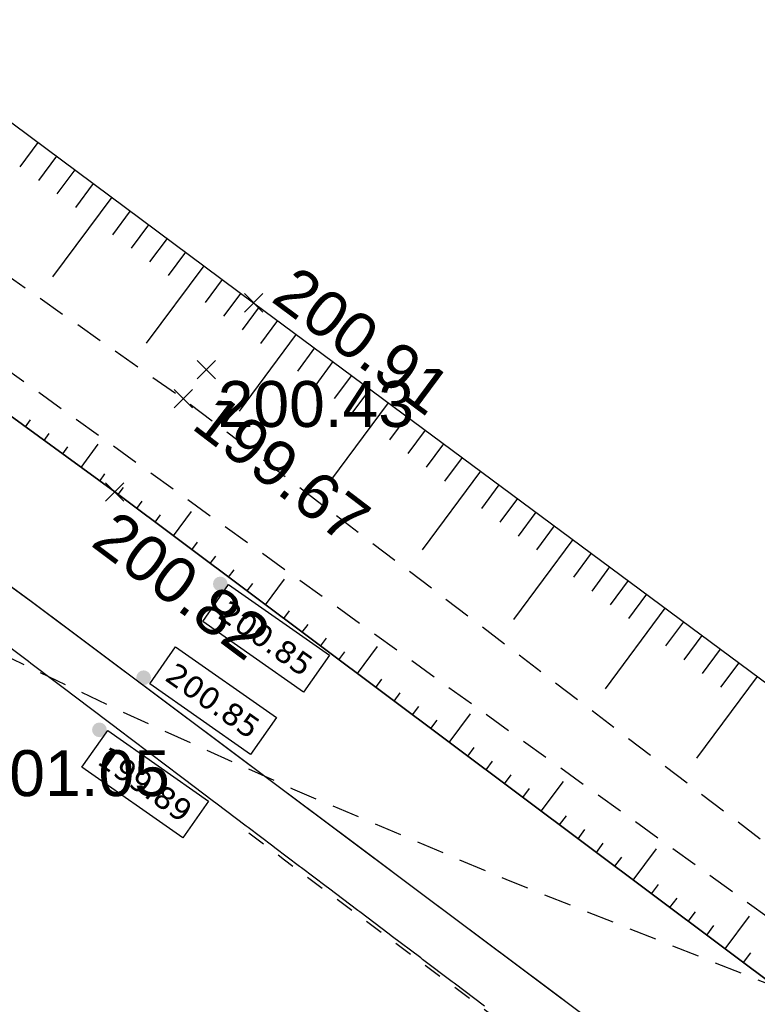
# Model space of a CAD drawing. Extents: x 1616800 to 1632437, y 2248456 to 2251974.
# Tile 129 of 256: x 1617678 to 1617694, y 2251688 to 2251710. Entities that reach past the tile are written whole.
import ezdxf
from ezdxf import colors
from ezdxf.entities.mleader import LeaderData, LeaderLine
from ezdxf.enums import TextEntityAlignment as Align
from ezdxf.math import Vec2, Vec3

# ---------------------------------------------------------------- set-up
doc = ezdxf.new("R2010")
doc.units = 0
doc.header["$LTSCALE"] = 2
doc.header["$PDMODE"] = 3
doc.header["$PDSIZE"] = 0.2
for name, pattern in [('CONTINU', [0]), ('FOSSE', [0.5, 0.3, -0.2]), ('Grille', [0.4, 0.2, -0.2])]:
    doc.linetypes.add(name, pattern=pattern)
doc.layers.get('0').update_dxf_attribs({"linetype": 'CONTINUOUS'})
for name, color, linetype in [('0000-VALORIS-NOUE DERIV BASSIN', 7, 'CONTINUOUS'), ('0000-VALORIS-NOUE DERIV BASSIN EAU MAX RETENTION', 140, 'CONTINUOUS'), ('0000-VALORIS-NOUE DERIV BASSIN TEXTE ET COTES', 1, 'CONTINUOUS'), ('02-PAP-EP TEXTE POUR 2000°', 3, 'CONTINUOUS'), ('09-PAP ECLAIRAGE PROJET', 6, 'CONTINUOUS'), ('X-PTS TOPO-TEXTE TOPOALT', 8, 'CONTINUOUS'), ('X-PTS TOPO-TOPOPOINT', 8, 'CONTINUOUS'), ('Y-FDP TOPO-CN_1_00', 8, 'FOSSE'), ('Y-FDP TOPO-TOP_AXE_FOSSE', 8, 'CONTINUOUS'), ('Y-FDP TOPO-TOP_BARBULE', 8, 'CONTINUOUS'), ('Y-FDP TOPO-TOP_TALUS', 8, 'CONTINUOUS')]:
    doc.layers.add(name, color=color, linetype=linetype)
doc.styles.add('Côte Assainissement', font='verdana.ttf')
doc.styles.get("Standard").update_dxf_attribs({"font": 'arial.ttf'})

# ---------------------------------------------------------------- blocks, each defined once
blk = doc.blocks.new('TCPOINT_2')
at = {"color": 0}
blk.add_point((0, 0), dxfattribs=at)
at = {"layer": 'X-PTS TOPO-TEXTE TOPOALT'}
blk.add_attdef('ALT', (0.25, 0.25), '', height=0.75, dxfattribs=at)
blk = doc.blocks.new('TCPOINT')
at = {"color": 0}
blk.add_point((0, 0), dxfattribs=at)
at = {"layer": 'X-PTS TOPO-TEXTE TOPOALT'}
blk.add_attdef('ALT', text='', height=0.75, dxfattribs=at).set_placement((0.25, -0.25), align=Align.TOP_LEFT)
blk = doc.blocks.new('TCPOINT_C')
at = {"color": 0}
blk.add_point((0, 0), dxfattribs=at)
at = {"layer": 'X-PTS TOPO-TEXTE TOPOALT'}
blk.add_attdef('ALT', text='', height=0.75, dxfattribs=at).set_placement((0.5, 0.09), align=Align.MIDDLE_LEFT)
blk = doc.blocks.new('*U307')
h = blk.add_hatch(color=256)
edge = h.paths.add_edge_path()
edge.add_arc((0, 0), 0.2, 0, 360)
at = {"linetype": 'Continuous'}
blk.add_lwpolyline([(-0.477, -1.02), (0.226, -0.016), (2.97, -1.937), (2.267, -2.941)], close=True, dxfattribs=at)
at = {"style": 'Côte Assainissement'}
blk.add_attdef('NIVELLEMENT', text='', height=0.6, rotation=324.9987, dxfattribs=at).set_placement((1.246, -1.479), align=Align.MIDDLE)
blk = doc.blocks.new('*U235')
h = blk.add_hatch(color=256)
edge = h.paths.add_edge_path()
edge.add_arc((0, 0), 0.2, 0, 360)
at = {"linetype": 'Continuous'}
blk.add_lwpolyline([(0.167, -0.167), (0.87, 0.836), (3.614, -1.085), (2.911, -2.089)], close=True, dxfattribs=at)
at = {"style": 'Côte Assainissement'}
blk.add_attdef('NIVELLEMENT', text='', height=0.6, rotation=324.9987, dxfattribs=at).set_placement((1.891, -0.626), align=Align.MIDDLE)
blk = doc.blocks.new('*U236')
h = blk.add_hatch(color=256)
edge = h.paths.add_edge_path()
edge.add_arc((0, 0), 0.2, 0, 360)
at = {"linetype": 'Continuous'}
blk.add_lwpolyline([(-0.477, -1.02), (0.226, -0.016), (2.97, -1.937), (2.267, -2.941)], close=True, dxfattribs=at)
at = {"style": 'Côte Assainissement'}
blk.add_attdef('NIVELLEMENT', text='', height=0.6, rotation=324.9987, dxfattribs=at).set_placement((1.246, -1.479), align=Align.MIDDLE)

msp = doc.modelspace()

# ---------------------------------------------------------------- linework, layer by layer
at = {"layer": '0000-VALORIS-NOUE DERIV BASSIN', "flags": 128}
msp.add_lwpolyline([(1617694.713, 2251684.9831), (1617693.4669, 2251685.9156), (1617692.2209, 2251686.8481), (1617690.9749, 2251687.7807), (1617689.5652, 2251688.8358), (1617688.1556, 2251689.8909), (1617686.9213, 2251690.8146), (1617685.4328, 2251691.9287), (1617684.5438, 2251692.5942), (1617683.6547, 2251693.2596), (1617682.7313, 2251693.9507), (1617681.4015, 2251694.946), (1617680.0717, 2251695.9413), (1617679.176, 2251696.6118), (1617678.3097, 2251697.2594), (1617677.3245, 2251697.9779)], dxfattribs=at)
at = {"layer": '0000-VALORIS-NOUE DERIV BASSIN', "linetype": 'Grille', "flags": 128}
msp.add_lwpolyline([(1617757.1709, 2251654.7855), (1617756.8149, 2251654.9226), (1617755.0178, 2251655.6143), (1617753.2207, 2251656.306), (1617751.4236, 2251656.9977), (1617749.6266, 2251657.6895), (1617747.8295, 2251658.3813), (1617746.0324, 2251659.0732), (1617744.4511, 2251659.7433), (1617742.8699, 2251660.4134), (1617741.2886, 2251661.0836), (1617739.7073, 2251661.7538), (1617738.1261, 2251662.4241), (1617736.2847, 2251663.2047), (1617734.4434, 2251663.9853), (1617732.602, 2251664.7659), (1617730.7606, 2251665.5465), (1617728.9192, 2251666.3271), (1617727.0778, 2251667.1077), (1617725.2365, 2251667.8883), (1617723.3951, 2251668.6688), (1617721.5537, 2251669.4494), (1617719.7123, 2251670.23), (1617718.1425, 2251670.8955), (1617716.5726, 2251671.561), (1617715.4086, 2251671.9933), (1617714.0371, 2251672.4927), (1617712.5246, 2251673.0433), (1617711.0121, 2251673.5939), (1617709.4997, 2251674.1446), (1617708.4423, 2251674.5295), (1617707.3849, 2251674.9145), (1617704.8642, 2251676.277), (1617703.4247, 2251677.2959), (1617701.9646, 2251678.3293), (1617700.9236, 2251679.0662), (1617699.5059, 2251680.0697), (1617698.0882, 2251681.0732), (1617696.6705, 2251682.0768), (1617695.2528, 2251683.0804), (1617694.0035, 2251684.0152), (1617692.7543, 2251684.9501), (1617691.505, 2251685.885), (1617690.2558, 2251686.82), (1617688.8462, 2251687.8751), (1617687.4365, 2251688.9302), (1617686.2023, 2251689.8539), (1617684.7137, 2251690.968), (1617683.8247, 2251691.6335), (1617682.9357, 2251692.2989), (1617682.9356, 2251692.2989)], dxfattribs=at)
at = {"layer": '0000-VALORIS-NOUE DERIV BASSIN'}
for points in [[(1617895.2716, 2251584.39, 201.92), (1617880.0786, 2251593.661, 202.03), (1617866.9096, 2251600.776, 201.9), (1617851.7106, 2251610.997, 201.93), (1617828.5476, 2251624.329, 201.75), (1617812.9876, 2251633.215, 201.47), (1617796.7436, 2251642.57, 201.41), (1617779.0456, 2251650.11, 201.2), (1617761.2316, 2251657.723, 201.09), (1617747.6066, 2251662.967, 201.26), (1617717.9686, 2251675.531, 201.13), (1617708.1248, 2251679.1148, 201.0894), (1617697.7246, 2251686.476, 201.04), (1617680.1286, 2251699.646, 200.82), (1617666.5916, 2251709.518, 200.83)], [(1617893.6754, 2251581.8496, 201.92), (1617878.5832, 2251591.0591, 202.03), (1617865.3559, 2251598.2056, 201.9), (1617850.1233, 2251608.4491, 201.93), (1617827.0555, 2251621.7264, 201.75), (1617811.4951, 2251630.6126, 201.47), (1617795.4023, 2251639.8805, 201.41), (1617777.8682, 2251647.3507, 201.2), (1617760.103, 2251654.9429, 201.09), (1617746.482, 2251660.1853, 201.26), (1617716.8693, 2251672.7386, 201.13), (1617706.7202, 2251676.4336, 201.0894), (1617695.9589, 2251684.0503, 201.04), (1617678.3459, 2251697.2331, 200.82), (1617664.7331, 2251707.1604, 200.83)]]:
    msp.add_polyline3d(points, dxfattribs=at)
at = {"layer": '0000-VALORIS-NOUE DERIV BASSIN EAU MAX RETENTION', "elevation": 199.9769, "flags": 128}
msp.add_lwpolyline([(1617688.18, 2251688.4543), (1617687.5165, 2251688.9545), (1617687.4773, 2251688.9846), (1617686.832, 2251689.4712), (1617686.7917, 2251689.502), (1617686.1484, 2251689.9871), (1617686.1062, 2251690.0195), (1617685.4649, 2251690.503), (1617685.4207, 2251690.5369), (1617684.7814, 2251691.019), (1617684.7352, 2251691.0544), (1617684.1943, 2251691.4624), (1617684.1536, 2251691.4936), (1617683.6141, 2251691.9004), (1617683.572, 2251691.9328), (1617683.034, 2251692.3384), (1617682.9904, 2251692.372), (1617682.3319, 2251692.8686), (1617682.2761, 2251692.9114), (1617681.6199, 2251693.4063), (1617681.5618, 2251693.4509), (1617680.908, 2251693.944), (1617680.8476, 2251693.9904), (1617680.1962, 2251694.4818), (1617680.1334, 2251694.53), (1617679.4844, 2251695.0196), (1617679.4193, 2251695.0696), (1617678.8892, 2251695.4695), (1617678.8341, 2251695.5119), (1617678.3057, 2251695.9105), (1617678.2489, 2251695.9541), (1617677.7596, 2251696.3233)], dxfattribs=at)
msp.add_lwpolyline([(1617688.18, 2251688.4543), (1617687.5165, 2251688.9545), (1617687.4773, 2251688.9846), (1617686.832, 2251689.4712), (1617686.7917, 2251689.502), (1617686.1484, 2251689.9871), (1617686.1062, 2251690.0195), (1617685.4649, 2251690.503), (1617685.4207, 2251690.5369), (1617684.7814, 2251691.019), (1617684.7352, 2251691.0544), (1617684.1943, 2251691.4624), (1617684.1536, 2251691.4936), (1617683.6141, 2251691.9004), (1617683.572, 2251691.9328), (1617683.034, 2251692.3384), (1617682.9904, 2251692.372), (1617682.3319, 2251692.8686), (1617682.2761, 2251692.9114), (1617681.6199, 2251693.4063), (1617681.5618, 2251693.4509), (1617680.908, 2251693.944), (1617680.8476, 2251693.9904), (1617680.1962, 2251694.4818), (1617680.1334, 2251694.53), (1617679.4844, 2251695.0196), (1617679.4193, 2251695.0696), (1617678.8892, 2251695.4695), (1617678.8341, 2251695.5119), (1617678.3057, 2251695.9105), (1617678.2489, 2251695.9541), (1617677.7596, 2251696.3233)], dxfattribs=at)
at = {"layer": 'Y-FDP TOPO-CN_1_00', "linetype": 'FOSSE', "flags": 128}
msp.add_lwpolyline([(1617576.0875, 2251731.1581), (1617576.2093, 2251729.5311), (1617576.2745, 2251728.2006), (1617576.2943, 2251727.1089), (1617576.2799, 2251726.1982), (1617576.2424, 2251725.4109), (1617576.193, 2251724.6892), (1617576.1429, 2251723.9754), (1617576.1032, 2251723.2119), (1617576.0837, 2251722.352), (1617576.0875, 2251721.3939), (1617576.1166, 2251720.3468), (1617576.1727, 2251719.2198), (1617576.2576, 2251718.0224), (1617576.3731, 2251716.7636), (1617576.521, 2251715.4528), (1617576.703, 2251714.0992), (1617576.9232, 2251712.7142), (1617577.1937, 2251711.3185), (1617577.529, 2251709.9349), (1617577.9434, 2251708.5862), (1617578.4513, 2251707.2952), (1617579.0672, 2251706.0849), (1617579.8053, 2251704.9779), (1617580.6801, 2251703.9972), (1617581.6997, 2251703.1618), (1617582.8467, 2251702.4755), (1617584.0978, 2251701.9386), (1617585.4292, 2251701.5512), (1617586.8176, 2251701.3133), (1617588.2393, 2251701.2251), (1617589.6707, 2251701.2867), (1617591.0884, 2251701.4983), (1617592.4718, 2251701.8544), (1617593.8122, 2251702.328), (1617595.1041, 2251702.8864), (1617596.3417, 2251703.497), (1617597.5194, 2251704.1271), (1617598.6316, 2251704.7443), (1617599.6727, 2251705.3158), (1617600.637, 2251705.8091), (1617601.5206, 2251706.1995), (1617602.3268, 2251706.4947), (1617603.0604, 2251706.7103), (1617603.7265, 2251706.8619), (1617604.3301, 2251706.9653), (1617604.876, 2251707.0359), (1617605.3693, 2251707.0896), (1617605.8149, 2251707.1419), (1617606.2207, 2251707.2041), (1617606.6064, 2251707.2704), (1617606.9948, 2251707.3307), (1617607.4083, 2251707.3746), (1617607.8696, 2251707.3921), (1617608.4014, 2251707.373), (1617609.0264, 2251707.3071), (1617609.7671, 2251707.1841), (1617610.6382, 2251706.9979), (1617611.6228, 2251706.7572), (1617612.6956, 2251706.4749), (1617613.8319, 2251706.1636), (1617615.0064, 2251705.8361), (1617616.1942, 2251705.5051), (1617617.3702, 2251705.1834), (1617618.5095, 2251704.8838), (1617619.5907, 2251704.6163), (1617620.6074, 2251704.3812), (1617621.557, 2251704.1759), (1617622.4367, 2251703.9979), (1617623.244, 2251703.8448), (1617623.976, 2251703.7141), (1617624.6302, 2251703.6034), (1617625.2038, 2251703.5102), (1617625.6984, 2251703.4312), (1617626.1319, 2251703.3601), (1617626.5265, 2251703.2897), (1617626.9044, 2251703.2128), (1617627.2879, 2251703.1224), (1617627.699, 2251703.0113), (1617628.16, 2251702.8724), (1617628.6931, 2251702.6984), (1617629.3159, 2251702.4856), (1617630.0279, 2251702.2432), (1617630.8239, 2251701.9839), (1617631.699, 2251701.7203), (1617632.6482, 2251701.4648), (1617633.6662, 2251701.2303), (1617634.7481, 2251701.0292), (1617635.8888, 2251700.8741), (1617637.0796, 2251700.7741), (1617638.2967, 2251700.7239), (1617639.5127, 2251700.7146), (1617640.7002, 2251700.7373), (1617641.8319, 2251700.7833), (1617642.8803, 2251700.8436), (1617643.8181, 2251700.9094), (1617644.6178, 2251700.9718), (1617645.2599, 2251701.0239), (1617645.7566, 2251701.0663), (1617646.1278, 2251701.1016), (1617646.3936, 2251701.1324), (1617646.5739, 2251701.1612), (1617646.6887, 2251701.1906), (1617646.7581, 2251701.2232), (1617646.8021, 2251701.2615), (1617646.8388, 2251701.3075), (1617646.8791, 2251701.3606), (1617646.9321, 2251701.4196), (1617647.0066, 2251701.4833), (1617647.1118, 2251701.5505), (1617647.2567, 2251701.62), (1617647.4503, 2251701.6906), (1617647.7017, 2251701.7611), (1617648.0144, 2251701.8299), (1617648.3705, 2251701.8935), (1617648.7466, 2251701.9478), (1617649.1193, 2251701.989), (1617649.4654, 2251702.0132), (1617649.7613, 2251702.0163), (1617649.9838, 2251701.9945), (1617650.1095, 2251701.9438), (1617650.1246, 2251701.8596), (1617650.0541, 2251701.7352), (1617649.9326, 2251701.5633), (1617649.7946, 2251701.3365), (1617649.6748, 2251701.0474), (1617649.6077, 2251700.6887), (1617649.6278, 2251700.2531), (1617649.7698, 2251699.7332), (1617650.0583, 2251699.128), (1617650.4778, 2251698.4622), (1617651.0028, 2251697.7669), (1617651.608, 2251697.0731), (1617652.268, 2251696.4119), (1617652.9572, 2251695.8142), (1617653.6503, 2251695.3112), (1617654.3219, 2251694.934), (1617654.9527, 2251694.7033), (1617655.5486, 2251694.5995), (1617656.122, 2251694.5928), (1617656.6849, 2251694.6533), (1617657.2496, 2251694.7511), (1617657.8283, 2251694.8563), (1617658.4331, 2251694.9392), (1617659.0762, 2251694.9698), (1617659.7664, 2251694.9266), (1617660.4984, 2251694.8216), (1617661.2634, 2251694.6752), (1617662.0528, 2251694.5076), (1617662.8578, 2251694.3393), (1617663.6696, 2251694.1904), (1617664.4796, 2251694.0813), (1617665.2789, 2251694.0324), (1617666.0582, 2251694.0602), (1617666.8051, 2251694.1657), (1617667.5062, 2251694.3463), (1617668.1485, 2251694.5994), (1617668.7187, 2251694.9223), (1617669.2038, 2251695.3122), (1617669.5905, 2251695.7666), (1617669.8656, 2251696.2826), (1617670.0258, 2251696.8518), (1617670.1064, 2251697.4414), (1617670.1529, 2251698.013), (1617670.2102, 2251698.528), (1617670.3239, 2251698.9478), (1617670.5389, 2251699.2338), (1617670.9006, 2251699.3477), (1617671.4543, 2251699.2507), (1617672.2574, 2251698.9094), (1617673.4167, 2251698.3108), (1617675.0515, 2251697.4469), (1617677.2808, 2251696.3099), (1617680.2237, 2251694.8916), (1617683.9993, 2251693.1843), (1617688.7268, 2251691.1799), (1617694.5253, 2251688.8705)], dxfattribs=at)
at = {"layer": 'Y-FDP TOPO-TOP_AXE_FOSSE', "linetype": 'FOSSE', "elevation": 201.34, "flags": 128}
for points in [[(1617601.8186, 2251762.922), (1617610.1506, 2251756.636), (1617629.6276, 2251741.988), (1617650.7276, 2251727.848), (1617668.4526, 2251710.915), (1617681.6206, 2251701.676), (1617699.0136, 2251688.41), (1617708.9996, 2251680.668), (1617719.8336, 2251677.878), (1617748.7516, 2251665.825), (1617762.3456, 2251660.092), (1617781.0436, 2251652.934), (1617799.0036, 2251644.975), (1617815.3806, 2251635.767), (1617830.3196, 2251628.053), (1617853.9176, 2251613.386), (1617868.6136, 2251605.049), (1617881.5356, 2251596.854), (1617897.5646, 2251587.866), (1617911.5046, 2251578.556), (1617923.2046, 2251571.798), (1617941.6916, 2251560.354), (1617955.8166, 2251551.523), (1617969.3786, 2251543.574), (1617981.8546, 2251538.005), (1617999.4726, 2251530.796), (1618011.2156, 2251524.71), (1618031.4966, 2251514.802), (1618044.3006, 2251508.569), (1618060.3096, 2251501.695), (1618069.9096, 2251496.606), (1618077.1396, 2251493.691), (1618078.3956, 2251492.785), (1618078.3956, 2251492.785)], [(1617600.6196, 2251761.017), (1617609.0186, 2251754.94), (1617628.5696, 2251740.863), (1617649.5776, 2251726.58), (1617667.1536, 2251709.962), (1617698.4656, 2251687.431), (1617708.5936, 2251679.832), (1617719.3676, 2251676.48), (1617748.1656, 2251664.214), (1617780.0586, 2251651.492), (1617797.8506, 2251643.441), (1617814.4516, 2251634.395), (1617829.3226, 2251626.401), (1617852.7376, 2251612.188), (1617867.9276, 2251602.952), (1617881.2236, 2251595.195), (1617896.7006, 2251586.358), (1617910.6286, 2251577.168), (1617921.4716, 2251570.879), (1617940.7716, 2251559.213), (1617954.7426, 2251550.028), (1617968.6406, 2251542.538), (1617981.3776, 2251536.875), (1617998.6816, 2251529.02), (1618010.6006, 2251523.098), (1618031.3996, 2251513.411), (1618043.8426, 2251507.316), (1618060.1126, 2251499.876), (1618069.5666, 2251494.908), (1618076.1756, 2251492.383), (1618078.3956, 2251492.785), (1618078.2546, 2251490.49)]]:
    msp.add_lwpolyline(points, dxfattribs=at)
at = {"layer": 'Y-FDP TOPO-TOP_BARBULE'}
for p, q in [((1617678.4586, 2251707.2536), (1617678.0646, 2251706.7239)), ((1617678.8598, 2251706.9553), (1617678.4678, 2251706.4282)), ((1617679.261, 2251706.6569), (1617678.871, 2251706.1324)), ((1617679.6622, 2251706.3585), (1617679.2742, 2251705.8367)), ((1617680.0635, 2251706.0601), (1617678.7766, 2251704.3298)), ((1617680.4647, 2251705.7617), (1617680.0806, 2251705.2453)), ((1617680.8659, 2251705.4634), (1617680.4838, 2251704.9496)), ((1617681.2671, 2251705.165), (1617680.887, 2251704.6539)), ((1617681.6683, 2251704.8666), (1617681.2902, 2251704.3581)), ((1617682.0695, 2251704.5682), (1617680.8156, 2251702.8822)), ((1617682.4707, 2251704.2699), (1617682.0965, 2251703.7667)), ((1617682.8719, 2251703.9715), (1617682.4997, 2251703.471)), ((1617683.2733, 2251703.6732), (1617682.9028, 2251703.1739)), ((1617683.6748, 2251703.3753), (1617683.3034, 2251702.8747)), ((1617684.0764, 2251703.0774), (1617682.8353, 2251701.4044)), ((1617684.478, 2251702.7795), (1617684.1047, 2251702.2764)), ((1617684.8795, 2251702.4817), (1617684.5053, 2251701.9772)), ((1617685.2811, 2251702.1838), (1617684.9059, 2251701.678)), ((1617685.6827, 2251701.8859), (1617685.3065, 2251701.3788)), ((1617686.0842, 2251701.588), (1617684.8272, 2251699.8935)), ((1617678.1879, 2251701.0613), (1617678.2982, 2251701.2125)), ((1617686.4858, 2251701.2901), (1617686.1078, 2251700.7804)), ((1617686.8874, 2251700.9922), (1617686.5084, 2251700.4813)), ((1617678.5919, 2251700.7667), (1617678.7026, 2251700.9185)), ((1617678.9959, 2251700.472), (1617679.1071, 2251700.6245)), ((1617679.3999, 2251700.1774), (1617679.772, 2251700.6877)), ((1617687.2889, 2251700.6943), (1617686.909, 2251700.1821)), ((1617687.6905, 2251700.3964), (1617687.3096, 2251699.8829)), ((1617688.0921, 2251700.0985), (1617686.8192, 2251698.3826)), ((1617679.8039, 2251699.8828), (1617679.9159, 2251700.0365)), ((1617680.2071, 2251699.5872), (1617680.3218, 2251699.7404)), ((1617688.4937, 2251699.8006), (1617688.1108, 2251699.2845)), ((1617688.8952, 2251699.5027), (1617688.5114, 2251698.9854)), ((1617680.6074, 2251699.2876), (1617680.7234, 2251699.4426)), ((1617681.0077, 2251698.988), (1617681.125, 2251699.1448)), ((1617681.408, 2251698.6884), (1617681.8036, 2251699.217)), ((1617689.2968, 2251699.2048), (1617688.9121, 2251698.6862)), ((1617689.6984, 2251698.9069), (1617689.3127, 2251698.387)), ((1617690.0999, 2251698.609), (1617688.8111, 2251696.8717)), ((1617681.8083, 2251698.3888), (1617681.9283, 2251698.5492)), ((1617682.2086, 2251698.0892), (1617682.33, 2251698.2514)), ((1617690.5015, 2251698.3111), (1617690.1139, 2251697.7886)), ((1617682.6089, 2251697.7896), (1617682.7316, 2251697.9536)), ((1617690.9031, 2251698.0132), (1617690.5145, 2251697.4894)), ((1617683.4095, 2251697.1904), (1617683.8276, 2251697.7491)), ((1617683.0092, 2251697.49), (1617683.1333, 2251697.6558)), ((1617691.3046, 2251697.7153), (1617690.9151, 2251697.1903)), ((1617691.7062, 2251697.4174), (1617691.3158, 2251696.8911)), ((1617692.1078, 2251697.1195), (1617690.8031, 2251695.3608)), ((1617683.8098, 2251696.8908), (1617683.9366, 2251697.0602)), ((1617684.2101, 2251696.5912), (1617684.3382, 2251696.7624)), ((1617692.5093, 2251696.8216), (1617692.117, 2251696.2927)), ((1617684.6104, 2251696.2916), (1617684.7399, 2251696.4646)), ((1617692.9109, 2251696.5237), (1617692.5176, 2251695.9935)), ((1617685.4109, 2251695.6923), (1617685.8516, 2251696.2811)), ((1617685.0106, 2251695.992), (1617685.1415, 2251696.1668)), ((1617693.3125, 2251696.2258), (1617692.9182, 2251695.6944)), ((1617693.714, 2251695.9279), (1617693.3188, 2251695.3952)), ((1617694.1156, 2251695.63), (1617692.795, 2251693.8499)), ((1617685.8112, 2251695.3927), (1617685.9448, 2251695.5712)), ((1617686.2115, 2251695.0931), (1617686.3464, 2251695.2734)), ((1617686.6118, 2251694.7935), (1617686.7481, 2251694.9756)), ((1617687.4124, 2251694.1943), (1617687.8756, 2251694.8132)), ((1617687.0121, 2251694.4939), (1617687.1497, 2251694.6778)), ((1617687.8127, 2251693.8947), (1617687.953, 2251694.0822)), ((1617688.213, 2251693.5951), (1617688.3547, 2251693.7844)), ((1617688.6133, 2251693.2955), (1617688.7563, 2251693.4866)), ((1617689.4139, 2251692.6963), (1617689.8996, 2251693.3452)), ((1617689.0136, 2251692.9959), (1617689.158, 2251693.1888)), ((1617689.8142, 2251692.3967), (1617689.9612, 2251692.5932)), ((1617690.2145, 2251692.0971), (1617690.3629, 2251692.2954)), ((1617690.6148, 2251691.7975), (1617690.7645, 2251691.9976)), ((1617691.4154, 2251691.1982), (1617691.9236, 2251691.8772)), ((1617691.0151, 2251691.4979), (1617691.1662, 2251691.6997)), ((1617691.8157, 2251690.8986), (1617691.9695, 2251691.1041)), ((1617692.216, 2251690.599), (1617692.3711, 2251690.8063)), ((1617692.6162, 2251690.2994), (1617692.7728, 2251690.5085)), ((1617693.4168, 2251689.7002), (1617693.9476, 2251690.4093)), ((1617693.0165, 2251689.9998), (1617693.1744, 2251690.2107)), ((1617693.8171, 2251689.4006), (1617693.9777, 2251689.6151))]:
    msp.add_line(p, q, dxfattribs=at)
at = {"layer": 'Y-FDP TOPO-TOP_TALUS', "elevation": 201.34, "flags": 128}
msp.add_lwpolyline([(1617616.2666, 2251770.213), (1617610.3376, 2251766.397), (1617605.0976, 2251761.617), (1617610.6046, 2251757.885), (1617630.9016, 2251743.638), (1617651.5876, 2251728.738), (1617670.5436, 2251713.14), (1617683.1536, 2251703.762), (1617700.7816, 2251690.685), (1617721.3596, 2251679.731), (1617750.4036, 2251667.507), (1617763.0046, 2251662.137), (1617782.1896, 2251654.735), (1617799.8756, 2251646.373), (1617816.1886, 2251637.54), (1617831.2396, 2251629.029), (1617854.8706, 2251615.354), (1617869.0526, 2251606.843), (1617882.8896, 2251598.861), (1617898.6766, 2251588.998), (1617912.8626, 2251580.258), (1617924.4126, 2251573.443), (1617942.7026, 2251562.063), (1617952.7762, 2251556.1244)], dxfattribs=at)
at = {"layer": 'Y-FDP TOPO-TOP_TALUS', "linetype": 'CONTINU', "elevation": 201.34, "flags": 128}
msp.add_lwpolyline([(1617599.8526, 2251760.695), (1617608.7916, 2251754.251), (1617627.6906, 2251740.029), (1617648.4316, 2251724.971), (1617666.5916, 2251709.518), (1617680.1286, 2251699.646), (1617680.1286, 2251699.646), (1617697.7246, 2251686.476), (1617708.1248, 2251679.1148), (1617717.9686, 2251675.531), (1617747.6066, 2251662.967), (1617761.2316, 2251657.723), (1617761.2316, 2251657.723), (1617779.0456, 2251650.11), (1617790.9458, 2251645.0401)], dxfattribs=at)

# ---------------------------------------------------------------- block references
at = {"layer": '0000-VALORIS-NOUE DERIV BASSIN TEXTE ET COTES', "xscale": 0.8, "yscale": 0.8, "zscale": 0.8}
for name, p, values in [('*U307', (1617682.4276, 2251697.6433, 200.8504), {'NIVELLEMENT': '200.85'}), ('*U235', (1617680.758, 2251695.6022, 200.8491), {'NIVELLEMENT': '200.85'}), ('*U236', (1617679.7956, 2251694.4677, 199.8921), {'NIVELLEMENT': '199.89'})]:
    msp.add_blockref(name, p, dxfattribs=at).add_auto_attribs(values)
at = {"layer": 'X-PTS TOPO-TOPOPOINT'}
ref = msp.add_blockref('TCPOINT_2', (1617683.1536, 2251703.762, 200.91), dxfattribs=dict(at, rotation=323.4308237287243))
ref.add_attrib('ALT', '200.91', (1617683.5033, 2251703.8138, 200.91), dxfattribs={"layer": 'X-PTS TOPO-TEXTE TOPOALT', "height": 1, "rotation": 323.43082})
ref = msp.add_blockref('TCPOINT', (1617682.1216, 2251702.31, 200.43), dxfattribs=at)
ref.add_attrib('ALT', '200.43', dxfattribs={"layer": 'X-PTS TOPO-TEXTE TOPOALT', "height": 1, "rotation": 360}).set_placement((1617682.3716, 2251702.06, 200.43), align=Align.TOP_LEFT)
ref = msp.add_blockref('TCPOINT_C', (1617681.6206, 2251701.676, 199.67), dxfattribs=dict(at, rotation=322.6664864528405))
ref.add_attrib('ALT', '199.67', dxfattribs={"layer": 'X-PTS TOPO-TEXTE TOPOALT', "height": 1, "rotation": 322.66649}).set_placement((1617682.0727, 2251701.4443, 199.67), align=Align.MIDDLE_LEFT)
ref = msp.add_blockref('TCPOINT', (1617680.1286, 2251699.646, 200.82), dxfattribs=dict(at, rotation=323.1864105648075))
ref.add_attrib('ALT', '200.82', dxfattribs={"layer": 'X-PTS TOPO-TEXTE TOPOALT', "height": 1, "rotation": 323.18641}).set_placement((1617680.1789, 2251699.2961, 200.82), align=Align.TOP_LEFT)
ref = msp.add_blockref('TCPOINT', (1617676.8066, 2251694.275, 201.05), dxfattribs=at)
ref.add_attrib('ALT', '201.05', dxfattribs={"layer": 'X-PTS TOPO-TEXTE TOPOALT', "height": 1, "rotation": 0}).set_placement((1617677.0566, 2251694.025, 201.05), align=Align.TOP_LEFT)

# ---------------------------------------------------------------- texts
at = {"layer": '02-PAP-EP TEXTE POUR 2000°', "insert": (1617661.3838, 2251748.3587, 199.9526), "char_height": 2, "attachment_point": 1, "rotation": 318.43714, "bg_fill": 17, "box_fill_scale": 1.5, "bg_fill_color": 255, "bg_fill_transparency": 0}
msp.add_mtext_dynamic_manual_height_columns("Rejet des EP dans canal de dérivation tête de buse et cunette d'accompagnement", width=55.522523, gutter_width=12.5, heights=[0], dxfattribs=at)

# ---------------------------------------------------------------- leaders
at = {"layer": '09-PAP ECLAIRAGE PROJET'}
ml = msp.add_multileader_mtext('Standard', dxfattribs=at)
ml.set_content("RACCORDEMENTS SUR ARMOIRE D'ECLAIRAGE DANS LE POSTE DE TRANSFORMATION", color=256)
ml.set_leader_properties()
ml.build(insert=Vec2(0, 0))
ml.multileader.update_dxf_attribs({"text_right_attachment_type": 6, "dogleg_length": 0.36, "arrow_head_size": 2, "scale": 0.5})
ctx = ml.context
ctx.base_point, ctx.scale, ctx.char_height, ctx.arrow_head_size, ctx.landing_gap_size, ctx.plane_origin, ctx.plane_x_axis, ctx.plane_y_axis = Vec3(1617659.0832, 2251784.7155, 404.9802), 0.5, 2, 2, 1, Vec3(1617418.9084, 2252011.5155, 404.9802), Vec3(0.7549808, -0.6557469), Vec3(0.6557469, 0.7549808)
ctx.right_attachment = 6
notes = []
notes.append((ctx, [(1, (1, 1, 0), (1617684.1402, 2251761.1202, 404.9802), (-0.7549808, 0.6557469), 0.18, [(0, [(1617650.4576, 2251670.4956, 404.9802)], 0, [])])]))
ctx.mtext.insert, ctx.mtext.text_direction, ctx.mtext.rotation, ctx.mtext.width, ctx.mtext.flow_direction = Vec3(1617660.5051, 2251784.8276, 404.9802), Vec3(0.7549808, -0.6557469), 5.5680138, 40.470438, 5
for ctx, leaders in notes:
    for number, flags, end, landing, length, lines in leaders:
        leader = LeaderData()
        leader.index, (leader.has_last_leader_line, leader.has_dogleg_vector, leader.attachment_direction) = number, flags
        leader.last_leader_point, leader.dogleg_vector, leader.dogleg_length = Vec3(end), Vec3(landing), length
        for number, points, colour, breaks in lines:
            line = LeaderLine()
            line.index, line.vertices, line.color, line.breaks = number, Vec3.list(points), colors.encode_raw_color(colour), breaks
            leader.lines.append(line)
        ctx.leaders.append(leader)

doc.saveas('drawing.dxf')
